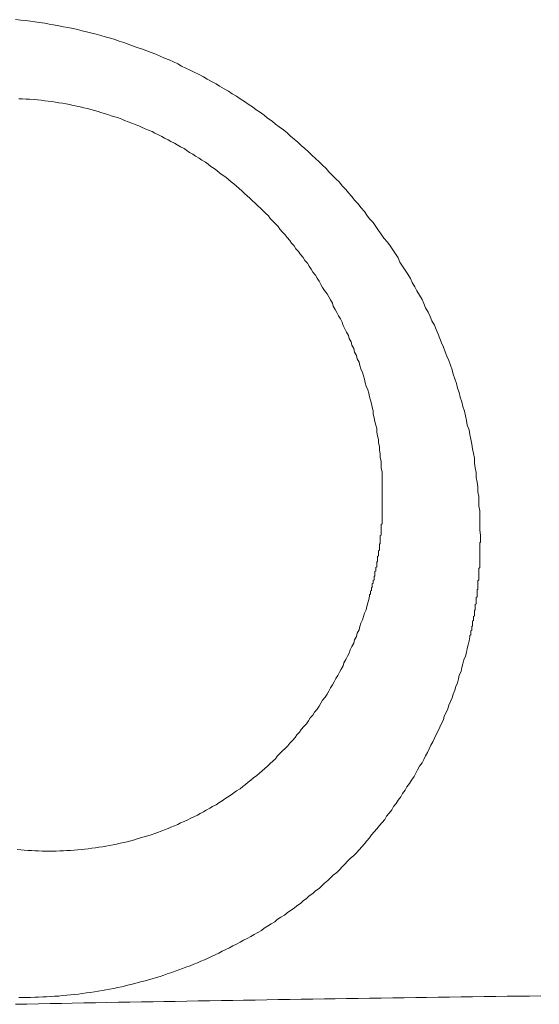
# Model space of a CAD drawing. Header units: millimetres. Extents: x -2274 to 12297, y -16157 to 26321.
# Tile 248 of 256: x -482.122 to -481.536, y -847.776 to -846.668. Entities that reach past the tile are written whole.
import ezdxf

# ---------------------------------------------------------------- set-up
doc = ezdxf.new("R2010")
doc.units = ezdxf.units.MM

msp = doc.modelspace()

# ---------------------------------------------------------------- linework, layer by layer
at = {"color": 253, "lineweight": 13}
for points in [[(-482.1265, -846.6679, 0), (-482.1205, -846.6684, 0), (-482.1155, -846.669, 0), (-482.1095, -846.6697, 0), (-482.1045, -846.6704, 0), (-482.0995, -846.6712, 0), (-482.0935, -846.672, 0), (-482.0885, -846.6728, 0), (-482.0835, -846.6738, 0), (-482.0775, -846.6747, 0), (-482.0725, -846.6758, 0), (-482.0675, -846.6768, 0), (-482.0615, -846.678, 0), (-482.0565, -846.6791, 0), (-482.0515, -846.6804, 0), (-482.0465, -846.6817, 0), (-482.0405, -846.683, 0), (-482.0355, -846.6844, 0), (-482.0305, -846.6858, 0), (-482.0255, -846.6873, 0), (-482.0195, -846.6888, 0), (-482.0145, -846.6904, 0), (-482.0095, -846.6921, 0), (-482.0045, -846.6937, 0), (-481.9995, -846.6955, 0), (-481.9945, -846.6973, 0), (-481.9895, -846.6991, 0), (-481.9835, -846.701, 0), (-481.9785, -846.7029, 0), (-481.9735, -846.7049, 0), (-481.9685, -846.7069, 0), (-481.9635, -846.709, 0), (-481.9585, -846.7111, 0), (-481.9535, -846.7133, 0), (-481.9485, -846.7155, 0), (-481.9435, -846.7178, 0), (-481.9395, -846.7201, 0), (-481.9345, -846.7224, 0), (-481.9295, -846.7248, 0), (-481.9245, -846.7273, 0), (-481.9195, -846.7298, 0), (-481.9145, -846.7323, 0), (-481.9105, -846.7349, 0), (-481.9055, -846.7375, 0), (-481.9005, -846.7402, 0), (-481.8965, -846.7429, 0), (-481.8915, -846.7457, 0), (-481.8865, -846.7485, 0), (-481.8825, -846.7513, 0), (-481.8775, -846.7542, 0), (-481.8735, -846.7572, 0), (-481.8685, -846.7601, 0), (-481.8645, -846.7631, 0), (-481.8595, -846.7662, 0), (-481.8555, -846.7693, 0), (-481.8505, -846.7724, 0), (-481.8465, -846.7756, 0), (-481.8425, -846.7788, 0), (-481.8375, -846.7821, 0), (-481.8335, -846.7854, 0), (-481.8295, -846.7887, 0), (-481.8245, -846.7921, 0), (-481.8205, -846.7955, 0), (-481.8165, -846.799, 0), (-481.8125, -846.8025, 0), (-481.8085, -846.806, 0), (-481.8045, -846.8095, 0), (-481.8005, -846.8131, 0), (-481.7965, -846.8168, 0), (-481.7925, -846.8204, 0), (-481.7885, -846.8241, 0), (-481.7845, -846.8279, 0), (-481.7805, -846.8317, 0), (-481.7765, -846.8355, 0), (-481.7735, -846.8393, 0), (-481.7695, -846.8432, 0), (-481.7655, -846.8471, 0), (-481.7615, -846.851, 0), (-481.7585, -846.855, 0), (-481.7545, -846.859, 0), (-481.7515, -846.863, 0), (-481.7475, -846.8671, 0), (-481.7445, -846.8712, 0), (-481.7405, -846.8753, 0), (-481.7375, -846.8795, 0), (-481.7335, -846.8837, 0), (-481.7305, -846.8879, 0), (-481.7275, -846.8922, 0), (-481.7235, -846.8964, 0), (-481.7205, -846.9008, 0), (-481.7175, -846.9051, 0), (-481.7145, -846.9095, 0), (-481.7115, -846.9138, 0), (-481.7075, -846.9183, 0), (-481.7045, -846.9227, 0), (-481.7015, -846.9272, 0), (-481.6985, -846.9317, 0), (-481.6955, -846.9362, 0), (-481.6935, -846.9408, 0), (-481.6905, -846.9453, 0), (-481.6875, -846.9499, 0), (-481.6845, -846.9546, 0), (-481.6815, -846.9592, 0), (-481.6795, -846.9639, 0), (-481.6765, -846.9686, 0), (-481.6745, -846.9733, 0), (-481.6715, -846.9781, 0), (-481.6685, -846.9828, 0), (-481.6665, -846.9876, 0), (-481.6645, -846.9924, 0), (-481.6615, -846.9973, 0), (-481.6595, -847.0021, 0), (-481.6575, -847.007, 0), (-481.6545, -847.0119, 0), (-481.6525, -847.0168, 0), (-481.6505, -847.0218, 0), (-481.6485, -847.0267, 0), (-481.6465, -847.0317, 0), (-481.6445, -847.0367, 0), (-481.6425, -847.0417, 0), (-481.6405, -847.0468, 0), (-481.6385, -847.0518, 0), (-481.6365, -847.0569, 0), (-481.6345, -847.062, 0), (-481.6335, -847.0671, 0), (-481.6315, -847.0722, 0), (-481.6295, -847.0774, 0), (-481.6285, -847.0826, 0), (-481.6265, -847.0877, 0), (-481.6255, -847.0929, 0), (-481.6235, -847.0981, 0), (-481.6225, -847.1034, 0), (-481.6205, -847.1086, 0), (-481.6195, -847.1139, 0), (-481.6185, -847.1191, 0), (-481.6175, -847.1244, 0), (-481.6155, -847.1297, 0), (-481.6145, -847.135, 0), (-481.6135, -847.1403, 0), (-481.6125, -847.1457, 0), (-481.6115, -847.151, 0), (-481.6105, -847.1563, 0), (-481.6095, -847.1617, 0), (-481.6095, -847.1671, 0), (-481.6085, -847.1724, 0), (-481.6075, -847.1778, 0), (-481.6075, -847.1832, 0), (-481.6065, -847.1886, 0), (-481.6055, -847.194, 0), (-481.6055, -847.1994, 0), (-481.6045, -847.2048, 0), (-481.6045, -847.2102, 0), (-481.6045, -847.2156, 0), (-481.6035, -847.221, 0), (-481.6035, -847.2265, 0), (-481.6035, -847.2319, 0), (-481.6035, -847.2373, 0), (-481.6035, -847.2427, 0), (-481.6025, -847.2481, 0), (-481.6025, -847.2535, 0)], [(-482.1225, -846.7569, 0), (-482.1185, -846.7571, 0), (-482.1145, -846.7573, 0), (-482.1105, -846.7576, 0), (-482.1055, -846.7579, 0), (-482.1015, -846.7583, 0), (-482.0975, -846.7587, 0), (-482.0935, -846.7592, 0), (-482.0895, -846.7597, 0), (-482.0855, -846.7602, 0), (-482.0815, -846.7608, 0), (-482.0775, -846.7614, 0), (-482.0735, -846.7621, 0), (-482.0695, -846.7628, 0), (-482.0655, -846.7636, 0), (-482.0615, -846.7644, 0), (-482.0575, -846.7652, 0), (-482.0535, -846.7661, 0), (-482.0495, -846.7671, 0), (-482.0455, -846.768, 0), (-482.0415, -846.769, 0), (-482.0375, -846.7701, 0), (-482.0335, -846.7712, 0), (-482.0305, -846.7723, 0), (-482.0265, -846.7735, 0), (-482.0225, -846.7747, 0), (-482.0185, -846.776, 0), (-482.0145, -846.7773, 0), (-482.0105, -846.7786, 0), (-482.0065, -846.78, 0), (-482.0035, -846.7814, 0), (-481.9995, -846.7829, 0), (-481.9955, -846.7843, 0), (-481.9915, -846.7859, 0), (-481.9875, -846.7874, 0), (-481.9845, -846.789, 0), (-481.9805, -846.7907, 0), (-481.9765, -846.7923, 0), (-481.9725, -846.794, 0), (-481.9695, -846.7958, 0), (-481.9655, -846.7976, 0), (-481.9615, -846.7994, 0), (-481.9585, -846.8012, 0), (-481.9545, -846.8031, 0), (-481.9515, -846.8051, 0), (-481.9475, -846.807, 0), (-481.9445, -846.809, 0), (-481.9405, -846.811, 0), (-481.9365, -846.8131, 0), (-481.9335, -846.8152, 0), (-481.9305, -846.8173, 0), (-481.9265, -846.8194, 0), (-481.9235, -846.8216, 0), (-481.9195, -846.8239, 0), (-481.9165, -846.8261, 0), (-481.9125, -846.8284, 0), (-481.9095, -846.8307, 0), (-481.9065, -846.8331, 0), (-481.9025, -846.8354, 0), (-481.8995, -846.8378, 0), (-481.8965, -846.8403, 0), (-481.8935, -846.8427, 0), (-481.8895, -846.8452, 0), (-481.8865, -846.8478, 0), (-481.8835, -846.8503, 0), (-481.8805, -846.8529, 0), (-481.8775, -846.8555, 0), (-481.8745, -846.8581, 0), (-481.8715, -846.8608, 0), (-481.8685, -846.8635, 0), (-481.8655, -846.8662, 0), (-481.8625, -846.869, 0), (-481.8595, -846.8717, 0), (-481.8565, -846.8745, 0), (-481.8535, -846.8774, 0), (-481.8505, -846.8802, 0), (-481.8475, -846.8831, 0), (-481.8445, -846.886, 0), (-481.8415, -846.8889, 0), (-481.8395, -846.8919, 0), (-481.8365, -846.8949, 0), (-481.8335, -846.8979, 0), (-481.8305, -846.9009, 0), (-481.8285, -846.9039, 0), (-481.8255, -846.907, 0), (-481.8225, -846.9101, 0), (-481.8205, -846.9132, 0), (-481.8175, -846.9164, 0), (-481.8155, -846.9195, 0), (-481.8125, -846.9227, 0), (-481.8105, -846.9259, 0), (-481.8075, -846.9291, 0), (-481.8055, -846.9324, 0), (-481.8025, -846.9356, 0), (-481.8005, -846.9389, 0), (-481.7975, -846.9422, 0), (-481.7955, -846.9456, 0), (-481.7935, -846.9489, 0), (-481.7915, -846.9523, 0), (-481.7885, -846.9557, 0), (-481.7865, -846.9591, 0), (-481.7845, -846.9625, 0), (-481.7825, -846.9659, 0), (-481.7805, -846.9694, 0), (-481.7785, -846.9729, 0), (-481.7755, -846.9764, 0), (-481.7735, -846.9799, 0), (-481.7715, -846.9834, 0), (-481.7695, -846.9869, 0), (-481.7685, -846.9905, 0), (-481.7665, -846.9941, 0), (-481.7645, -846.9977, 0), (-481.7625, -847.0013, 0), (-481.7605, -847.0049, 0), (-481.7585, -847.0086, 0), (-481.7575, -847.0122, 0), (-481.7555, -847.0159, 0), (-481.7535, -847.0196, 0), (-481.7515, -847.0233, 0), (-481.7505, -847.027, 0), (-481.7485, -847.0308, 0), (-481.7475, -847.0345, 0), (-481.7455, -847.0383, 0), (-481.7445, -847.0421, 0), (-481.7425, -847.0459, 0), (-481.7415, -847.0497, 0), (-481.7395, -847.0535, 0), (-481.7385, -847.0573, 0), (-481.7375, -847.0612, 0), (-481.7355, -847.065, 0), (-481.7345, -847.0689, 0), (-481.7335, -847.0728, 0), (-481.7325, -847.0767, 0), (-481.7315, -847.0806, 0), (-481.7295, -847.0845, 0), (-481.7285, -847.0884, 0), (-481.7275, -847.0924, 0), (-481.7265, -847.0963, 0), (-481.7255, -847.1003, 0), (-481.7245, -847.1043, 0), (-481.7235, -847.1082, 0), (-481.7235, -847.1122, 0), (-481.7225, -847.1162, 0), (-481.7215, -847.1203, 0), (-481.7205, -847.1243, 0), (-481.7195, -847.1283, 0), (-481.7195, -847.1323, 0), (-481.7185, -847.1364, 0), (-481.7175, -847.1404, 0), (-481.7175, -847.1445, 0), (-481.7165, -847.1486, 0), (-481.7165, -847.1526, 0), (-481.7155, -847.1567, 0), (-481.7155, -847.1608, 0), (-481.7145, -847.1649, 0), (-481.7145, -847.1689, 0), (-481.7145, -847.173, 0), (-481.7135, -847.1771, 0), (-481.7135, -847.1812, 0), (-481.7135, -847.1853, 0), (-481.7135, -847.1894, 0), (-481.7135, -847.1935, 0), (-481.7135, -847.1976, 0), (-481.7135, -847.2017, 0), (-481.7135, -847.2058, 0), (-481.7135, -847.2099, 0), (-481.7135, -847.214, 0), (-481.7135, -847.2181, 0)], [(-481.7135, -847.2181, 0), (-481.7135, -847.2189, 0), (-481.7135, -847.2197, 0), (-481.7135, -847.2204, 0), (-481.7135, -847.2212, 0), (-481.7135, -847.222, 0), (-481.7135, -847.2228, 0), (-481.7135, -847.2236, 0), (-481.7135, -847.2244, 0), (-481.7135, -847.2252, 0), (-481.7135, -847.226, 0), (-481.7135, -847.2268, 0), (-481.7135, -847.2276, 0), (-481.7135, -847.2284, 0), (-481.7135, -847.2291, 0), (-481.7135, -847.2299, 0), (-481.7135, -847.2307, 0), (-481.7135, -847.2315, 0), (-481.7135, -847.2323, 0), (-481.7135, -847.2331, 0), (-481.7135, -847.2339, 0), (-481.7135, -847.2347, 0), (-481.7135, -847.2355, 0), (-481.7145, -847.2362, 0), (-481.7145, -847.237, 0), (-481.7145, -847.2378, 0), (-481.7145, -847.2386, 0), (-481.7145, -847.2394, 0), (-481.7145, -847.2402, 0), (-481.7145, -847.241, 0), (-481.7145, -847.2418, 0), (-481.7145, -847.2426, 0), (-481.7145, -847.2433, 0), (-481.7145, -847.2441, 0), (-481.7145, -847.2449, 0), (-481.7145, -847.2457, 0), (-481.7145, -847.2465, 0), (-481.7145, -847.2473, 0), (-481.7145, -847.2481, 0), (-481.7155, -847.2488, 0), (-481.7155, -847.2496, 0), (-481.7155, -847.2504, 0), (-481.7155, -847.2512, 0), (-481.7155, -847.252, 0), (-481.7155, -847.2528, 0), (-481.7155, -847.2536, 0), (-481.7155, -847.2543, 0), (-481.7155, -847.2551, 0), (-481.7155, -847.2559, 0), (-481.7155, -847.2567, 0), (-481.7155, -847.2575, 0), (-481.7165, -847.2583, 0), (-481.7165, -847.259, 0), (-481.7165, -847.2598, 0), (-481.7165, -847.2606, 0), (-481.7165, -847.2614, 0), (-481.7165, -847.2622, 0), (-481.7165, -847.263, 0), (-481.7165, -847.2637, 0), (-481.7165, -847.2645, 0), (-481.7165, -847.2653, 0), (-481.7175, -847.2661, 0), (-481.7175, -847.2669, 0), (-481.7175, -847.2676, 0), (-481.7175, -847.2684, 0), (-481.7175, -847.2692, 0), (-481.7175, -847.27, 0), (-481.7175, -847.2708, 0), (-481.7175, -847.2715, 0), (-481.7185, -847.2723, 0), (-481.7185, -847.2731, 0), (-481.7185, -847.2739, 0), (-481.7185, -847.2746, 0), (-481.7185, -847.2754, 0), (-481.7185, -847.2762, 0), (-481.7185, -847.277, 0), (-481.7185, -847.2777, 0), (-481.7195, -847.2785, 0), (-481.7195, -847.2793, 0), (-481.7195, -847.2801, 0), (-481.7195, -847.2808, 0), (-481.7195, -847.2816, 0), (-481.7195, -847.2824, 0), (-481.7195, -847.2832, 0), (-481.7195, -847.2839, 0), (-481.7205, -847.2847, 0), (-481.7205, -847.2855, 0), (-481.7205, -847.2863, 0), (-481.7205, -847.287, 0), (-481.7205, -847.2878, 0), (-481.7205, -847.2886, 0), (-481.7215, -847.2893, 0), (-481.7215, -847.2901, 0), (-481.7215, -847.2909, 0), (-481.7215, -847.2917, 0), (-481.7215, -847.2924, 0), (-481.7215, -847.2932, 0), (-481.7215, -847.294, 0), (-481.7225, -847.2947, 0), (-481.7225, -847.2955, 0), (-481.7225, -847.2963, 0), (-481.7225, -847.297, 0), (-481.7225, -847.2978, 0), (-481.7225, -847.2986, 0), (-481.7235, -847.2993, 0), (-481.7235, -847.3001, 0), (-481.7235, -847.3009, 0), (-481.7235, -847.3016, 0), (-481.7235, -847.3024, 0), (-481.7245, -847.3031, 0), (-481.7245, -847.3039, 0), (-481.7245, -847.3047, 0), (-481.7245, -847.3054, 0), (-481.7245, -847.3062, 0), (-481.7245, -847.307, 0), (-481.7255, -847.3077, 0), (-481.7255, -847.3085, 0), (-481.7255, -847.3092, 0), (-481.7255, -847.31, 0), (-481.7255, -847.3107, 0), (-481.7265, -847.3115, 0), (-481.7265, -847.3123, 0), (-481.7265, -847.313, 0), (-481.7265, -847.3138, 0), (-481.7265, -847.3145, 0), (-481.7275, -847.3153, 0), (-481.7275, -847.316, 0), (-481.7275, -847.3168, 0)], [(-481.6025, -847.2535, 0), (-481.6025, -847.2544, 0), (-481.6025, -847.2553, 0), (-481.6025, -847.2562, 0), (-481.6035, -847.257, 0), (-481.6035, -847.2579, 0), (-481.6035, -847.2588, 0), (-481.6035, -847.2596, 0), (-481.6035, -847.2605, 0), (-481.6035, -847.2614, 0), (-481.6035, -847.2622, 0), (-481.6035, -847.2631, 0), (-481.6035, -847.264, 0), (-481.6035, -847.2649, 0), (-481.6035, -847.2657, 0), (-481.6035, -847.2666, 0), (-481.6035, -847.2675, 0), (-481.6035, -847.2683, 0), (-481.6035, -847.2692, 0), (-481.6035, -847.2701, 0), (-481.6035, -847.2709, 0), (-481.6035, -847.2718, 0), (-481.6035, -847.2727, 0), (-481.6035, -847.2736, 0), (-481.6035, -847.2744, 0), (-481.6035, -847.2753, 0), (-481.6035, -847.2762, 0), (-481.6035, -847.277, 0), (-481.6035, -847.2779, 0), (-481.6035, -847.2788, 0), (-481.6035, -847.2796, 0), (-481.6035, -847.2805, 0), (-481.6035, -847.2814, 0), (-481.6035, -847.2822, 0), (-481.6035, -847.2831, 0), (-481.6035, -847.284, 0), (-481.6035, -847.2848, 0), (-481.6045, -847.2857, 0), (-481.6045, -847.2866, 0), (-481.6045, -847.2874, 0), (-481.6045, -847.2883, 0), (-481.6045, -847.2892, 0), (-481.6045, -847.29, 0), (-481.6045, -847.2909, 0), (-481.6045, -847.2918, 0), (-481.6045, -847.2926, 0), (-481.6045, -847.2935, 0), (-481.6045, -847.2944, 0), (-481.6045, -847.2952, 0), (-481.6045, -847.2961, 0), (-481.6045, -847.297, 0), (-481.6045, -847.2978, 0), (-481.6045, -847.2987, 0), (-481.6055, -847.2996, 0), (-481.6055, -847.3004, 0), (-481.6055, -847.3013, 0), (-481.6055, -847.3022, 0), (-481.6055, -847.303, 0), (-481.6055, -847.3039, 0), (-481.6055, -847.3047, 0), (-481.6055, -847.3056, 0), (-481.6055, -847.3065, 0), (-481.6055, -847.3073, 0), (-481.6055, -847.3082, 0), (-481.6055, -847.3091, 0), (-481.6065, -847.3099, 0), (-481.6065, -847.3108, 0), (-481.6065, -847.3117, 0), (-481.6065, -847.3125, 0), (-481.6065, -847.3134, 0), (-481.6065, -847.3142, 0), (-481.6065, -847.3151, 0), (-481.6065, -847.316, 0), (-481.6065, -847.3168, 0), (-481.6065, -847.3177, 0), (-481.6075, -847.3185, 0), (-481.6075, -847.3194, 0), (-481.6075, -847.3203, 0), (-481.6075, -847.3211, 0), (-481.6075, -847.322, 0), (-481.6075, -847.3228, 0), (-481.6075, -847.3237, 0), (-481.6075, -847.3245, 0), (-481.6075, -847.3254, 0), (-481.6085, -847.3263, 0), (-481.6085, -847.3271, 0), (-481.6085, -847.328, 0), (-481.6085, -847.3288, 0), (-481.6085, -847.3297, 0), (-481.6085, -847.3305, 0), (-481.6085, -847.3314, 0), (-481.6085, -847.3323, 0), (-481.6095, -847.3331, 0), (-481.6095, -847.334, 0), (-481.6095, -847.3348, 0), (-481.6095, -847.3357, 0), (-481.6095, -847.3365, 0), (-481.6095, -847.3374, 0), (-481.6095, -847.3382, 0), (-481.6095, -847.3391, 0), (-481.6105, -847.34, 0), (-481.6105, -847.3408, 0), (-481.6105, -847.3417, 0), (-481.6105, -847.3425, 0), (-481.6105, -847.3434, 0), (-481.6105, -847.3442, 0), (-481.6115, -847.3451, 0), (-481.6115, -847.3459, 0), (-481.6115, -847.3468, 0), (-481.6115, -847.3476, 0), (-481.6115, -847.3485, 0), (-481.6115, -847.3493, 0), (-481.6115, -847.3502, 0), (-481.6125, -847.351, 0), (-481.6125, -847.3519, 0), (-481.6125, -847.3527, 0), (-481.6125, -847.3536, 0), (-481.6125, -847.3544, 0), (-481.6125, -847.3553, 0), (-481.6135, -847.3561, 0), (-481.6135, -847.3569, 0), (-481.6135, -847.3578, 0), (-481.6135, -847.3586, 0), (-481.6135, -847.3595, 0), (-481.6135, -847.3603, 0), (-481.6145, -847.3612, 0), (-481.6145, -847.362, 0), (-481.6145, -847.3629, 0)], [(-481.7275, -847.3169, 0), (-481.7285, -847.3207, 0), (-481.7295, -847.3246, 0), (-481.7305, -847.3284, 0), (-481.7315, -847.3322, 0), (-481.7335, -847.336, 0), (-481.7345, -847.3398, 0), (-481.7355, -847.3436, 0), (-481.7375, -847.3474, 0), (-481.7385, -847.3512, 0), (-481.7395, -847.3549, 0), (-481.7415, -847.3587, 0), (-481.7425, -847.3624, 0), (-481.7445, -847.3662, 0), (-481.7455, -847.3699, 0), (-481.7475, -847.3736, 0), (-481.7495, -847.3773, 0), (-481.7505, -847.381, 0), (-481.7525, -847.3846, 0), (-481.7545, -847.3883, 0), (-481.7565, -847.3919, 0), (-481.7575, -847.3955, 0), (-481.7595, -847.3991, 0), (-481.7615, -847.4027, 0), (-481.7635, -847.4063, 0), (-481.7655, -847.4098, 0), (-481.7675, -847.4133, 0), (-481.7695, -847.4168, 0), (-481.7715, -847.4203, 0), (-481.7735, -847.4238, 0), (-481.7755, -847.4273, 0), (-481.7775, -847.4307, 0), (-481.7805, -847.4341, 0), (-481.7825, -847.4375, 0), (-481.7845, -847.4408, 0), (-481.7865, -847.4442, 0), (-481.7895, -847.4475, 0), (-481.7915, -847.4508, 0), (-481.7945, -847.4541, 0), (-481.7965, -847.4573, 0), (-481.7985, -847.4605, 0), (-481.8015, -847.4637, 0), (-481.8045, -847.4669, 0), (-481.8065, -847.47, 0), (-481.8095, -847.4731, 0), (-481.8115, -847.4762, 0), (-481.8145, -847.4793, 0), (-481.8175, -847.4823, 0), (-481.8195, -847.4853, 0), (-481.8225, -847.4883, 0), (-481.8255, -847.4912, 0), (-481.8285, -847.4941, 0), (-481.8315, -847.497, 0), (-481.8335, -847.4999, 0), (-481.8365, -847.5027, 0), (-481.8395, -847.5055, 0), (-481.8425, -847.5082, 0), (-481.8455, -847.5109, 0), (-481.8485, -847.5136, 0), (-481.8515, -847.5163, 0), (-481.8545, -847.5189, 0), (-481.8585, -847.5214, 0), (-481.8615, -847.524, 0), (-481.8645, -847.5265, 0), (-481.8675, -847.529, 0), (-481.8705, -847.5314, 0), (-481.8735, -847.5338, 0), (-481.8775, -847.5362, 0), (-481.8805, -847.5385, 0), (-481.8835, -847.5408, 0), (-481.8875, -847.5431, 0), (-481.8905, -847.5453, 0), (-481.8935, -847.5475, 0), (-481.8975, -847.5496, 0), (-481.9005, -847.5517, 0), (-481.9045, -847.5538, 0), (-481.9075, -847.5558, 0), (-481.9115, -847.5578, 0), (-481.9145, -847.5597, 0), (-481.9185, -847.5617, 0), (-481.9215, -847.5635, 0), (-481.9255, -847.5654, 0), (-481.9295, -847.5672, 0), (-481.9325, -847.5689, 0), (-481.9365, -847.5706, 0), (-481.9405, -847.5723, 0), (-481.9435, -847.5739, 0), (-481.9475, -847.5755, 0), (-481.9515, -847.5771, 0), (-481.9545, -847.5786, 0), (-481.9585, -847.5801, 0), (-481.9625, -847.5815, 0), (-481.9665, -847.5829, 0), (-481.9695, -847.5842, 0), (-481.9735, -847.5855, 0), (-481.9775, -847.5868, 0), (-481.9815, -847.588, 0), (-481.9855, -847.5891, 0), (-481.9895, -847.5903, 0), (-481.9925, -847.5913, 0), (-481.9965, -847.5924, 0), (-482.0005, -847.5934, 0), (-482.0045, -847.5943, 0), (-482.0085, -847.5952, 0), (-482.0125, -847.5961, 0), (-482.0165, -847.5969, 0), (-482.0205, -847.5977, 0), (-482.0245, -847.5984, 0), (-482.0285, -847.5991, 0), (-482.0325, -847.5997, 0), (-482.0365, -847.6003, 0), (-482.0405, -847.6008, 0), (-482.0445, -847.6013, 0), (-482.0485, -847.6018, 0), (-482.0525, -847.6022, 0), (-482.0565, -847.6026, 0), (-482.0605, -847.6029, 0), (-482.0645, -847.6032, 0), (-482.0685, -847.6034, 0), (-482.0725, -847.6036, 0), (-482.0765, -847.6038, 0), (-482.0805, -847.6039, 0), (-482.0845, -847.6039, 0), (-482.0885, -847.604, 0), (-482.0925, -847.6039, 0), (-482.0965, -847.6039, 0), (-482.1005, -847.6038, 0), (-482.1045, -847.6036, 0), (-482.1085, -847.6034, 0), (-482.1125, -847.6032, 0), (-482.1165, -847.6029, 0), (-482.1205, -847.6026, 0), (-482.1245, -847.6022, 0)], [(-482.1225, -847.7687, 0), (-482.1185, -847.7687, 0), (-482.1135, -847.7687, 0), (-482.1095, -847.7686, 0), (-482.1045, -847.7685, 0), (-482.1005, -847.7684, 0), (-482.0955, -847.7682, 0), (-482.0915, -847.768, 0), (-482.0865, -847.7677, 0), (-482.0825, -847.7674, 0), (-482.0775, -847.7671, 0), (-482.0735, -847.7667, 0), (-482.0685, -847.7663, 0), (-482.0645, -847.7659, 0), (-482.0605, -847.7654, 0), (-482.0555, -847.7649, 0), (-482.0515, -847.7643, 0), (-482.0465, -847.7637, 0), (-482.0425, -847.7631, 0), (-482.0375, -847.7624, 0), (-482.0335, -847.7617, 0), (-482.0285, -847.761, 0), (-482.0245, -847.7602, 0), (-482.0205, -847.7593, 0), (-482.0155, -847.7585, 0), (-482.0115, -847.7576, 0), (-482.0065, -847.7566, 0), (-482.0025, -847.7556, 0), (-481.9985, -847.7546, 0), (-481.9935, -847.7535, 0), (-481.9895, -847.7524, 0), (-481.9855, -847.7513, 0), (-481.9805, -847.7501, 0), (-481.9765, -847.7489, 0), (-481.9725, -847.7476, 0), (-481.9675, -847.7464, 0), (-481.9635, -847.745, 0), (-481.9595, -847.7437, 0), (-481.9555, -847.7422, 0), (-481.9505, -847.7408, 0), (-481.9465, -847.7393, 0), (-481.9425, -847.7378, 0), (-481.9385, -847.7363, 0), (-481.9345, -847.7347, 0), (-481.9295, -847.733, 0), (-481.9255, -847.7314, 0), (-481.9215, -847.7297, 0), (-481.9175, -847.728, 0), (-481.9135, -847.7262, 0), (-481.9095, -847.7244, 0), (-481.9055, -847.7225, 0), (-481.9015, -847.7207, 0), (-481.8975, -847.7188, 0), (-481.8935, -847.7168, 0), (-481.8895, -847.7148, 0), (-481.8855, -847.7128, 0), (-481.8815, -847.7108, 0), (-481.8775, -847.7087, 0), (-481.8735, -847.7066, 0), (-481.8695, -847.7044, 0), (-481.8655, -847.7022, 0), (-481.8615, -847.7, 0), (-481.8575, -847.6978, 0), (-481.8535, -847.6955, 0), (-481.8495, -847.6932, 0), (-481.8465, -847.6908, 0), (-481.8425, -847.6884, 0), (-481.8385, -847.686, 0), (-481.8345, -847.6835, 0), (-481.8315, -847.6811, 0), (-481.8275, -847.6785, 0), (-481.8235, -847.676, 0), (-481.8205, -847.6734, 0), (-481.8165, -847.6708, 0), (-481.8125, -847.6682, 0), (-481.8095, -847.6655, 0), (-481.8055, -847.6628, 0), (-481.8025, -847.66, 0), (-481.7985, -847.6573, 0), (-481.7955, -847.6545, 0), (-481.7915, -847.6517, 0), (-481.7885, -847.6488, 0), (-481.7845, -847.6459, 0), (-481.7815, -847.643, 0), (-481.7785, -847.64, 0), (-481.7745, -847.6371, 0), (-481.7715, -847.6341, 0), (-481.7685, -847.631, 0), (-481.7645, -847.628, 0), (-481.7615, -847.6249, 0), (-481.7585, -847.6218, 0), (-481.7555, -847.6186, 0), (-481.7525, -847.6154, 0), (-481.7495, -847.6122, 0), (-481.7455, -847.609, 0), (-481.7425, -847.6058, 0), (-481.7395, -847.6025, 0), (-481.7365, -847.5992, 0), (-481.7335, -847.5958, 0), (-481.7305, -847.5925, 0), (-481.7275, -847.5891, 0), (-481.7255, -847.5857, 0), (-481.7225, -847.5822, 0), (-481.7195, -847.5788, 0), (-481.7165, -847.5753, 0), (-481.7135, -847.5718, 0), (-481.7105, -847.5682, 0), (-481.7085, -847.5647, 0), (-481.7055, -847.5611, 0), (-481.7025, -847.5575, 0), (-481.7005, -847.5538, 0), (-481.6975, -847.5502, 0), (-481.6955, -847.5465, 0), (-481.6925, -847.5428, 0), (-481.6905, -847.5391, 0), (-481.6875, -847.5353, 0), (-481.6855, -847.5316, 0), (-481.6825, -847.5278, 0), (-481.6805, -847.524, 0), (-481.6775, -847.5201, 0), (-481.6755, -847.5163, 0), (-481.6735, -847.5124, 0), (-481.6715, -847.5085, 0), (-481.6685, -847.5046, 0), (-481.6665, -847.5007, 0), (-481.6645, -847.4967, 0), (-481.6625, -847.4928, 0), (-481.6605, -847.4888, 0), (-481.6585, -847.4848, 0), (-481.6565, -847.4808, 0), (-481.6545, -847.4767, 0), (-481.6525, -847.4727, 0), (-481.6505, -847.4686, 0), (-481.6485, -847.4645, 0), (-481.6465, -847.4604, 0), (-481.6445, -847.4563, 0), (-481.6435, -847.4522, 0), (-481.6415, -847.4481, 0), (-481.6395, -847.4439, 0), (-481.6385, -847.4397, 0), (-481.6365, -847.4356, 0), (-481.6345, -847.4314, 0), (-481.6335, -847.4272, 0), (-481.6315, -847.4229, 0), (-481.6305, -847.4187, 0), (-481.6285, -847.4145, 0), (-481.6275, -847.4102, 0), (-481.6265, -847.406, 0), (-481.6245, -847.4017, 0), (-481.6235, -847.3974, 0), (-481.6225, -847.3931, 0), (-481.6215, -847.3888, 0), (-481.6195, -847.3845, 0), (-481.6185, -847.3802, 0), (-481.6175, -847.3759, 0), (-481.6165, -847.3716, 0), (-481.6155, -847.3672, 0), (-481.6145, -847.3629, 0)], [(-481.5345, -847.7669, 0), (-481.5475, -847.7671, 0), (-481.5605, -847.7673, 0), (-481.5725, -847.7674, 0), (-481.5855, -847.7676, 0), (-481.5985, -847.7678, 0), (-481.6115, -847.7679, 0), (-481.6245, -847.7681, 0), (-481.6375, -847.7683, 0), (-481.6505, -847.7685, 0), (-481.6635, -847.7686, 0), (-481.6755, -847.7688, 0), (-481.6885, -847.769, 0), (-481.7015, -847.7692, 0), (-481.7145, -847.7694, 0), (-481.7275, -847.7696, 0), (-481.7405, -847.7698, 0), (-481.7535, -847.77, 0), (-481.7665, -847.7702, 0), (-481.7785, -847.7703, 0), (-481.7915, -847.7705, 0), (-481.8045, -847.7708, 0), (-481.8175, -847.771, 0), (-481.8305, -847.7712, 0), (-481.8435, -847.7714, 0), (-481.8565, -847.7716, 0), (-481.8695, -847.7718, 0), (-481.8815, -847.772, 0), (-481.8945, -847.7722, 0), (-481.9075, -847.7724, 0), (-481.9205, -847.7726, 0), (-481.9335, -847.7729, 0), (-481.9465, -847.7731, 0), (-481.9595, -847.7733, 0), (-481.9715, -847.7735, 0), (-481.9845, -847.7738, 0), (-481.9975, -847.774, 0), (-482.0105, -847.7742, 0), (-482.0235, -847.7744, 0), (-482.0365, -847.7747, 0), (-482.0495, -847.7749, 0), (-482.0625, -847.7752, 0), (-482.0745, -847.7754, 0), (-482.0875, -847.7756, 0), (-482.1005, -847.7759, 0), (-482.1135, -847.7761, 0), (-482.1265, -847.7764, 0)]]:
    msp.add_polyline3d(points, dxfattribs=at)

doc.saveas('drawing.dxf')
